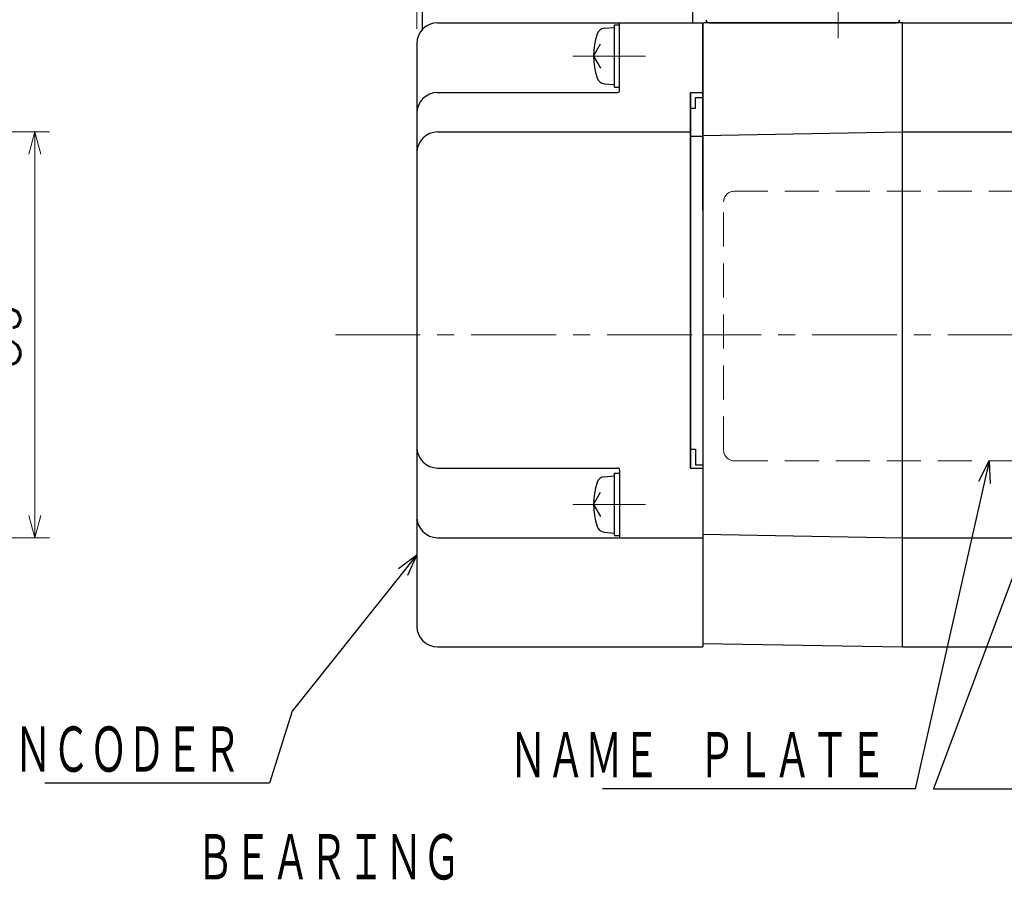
# Model space of a CAD drawing. Header units: millimetres. Extents: x 0 to 594, y 0 to 420.
# Tile 64 of 118: x 224 to 319, y 141 to 224. Entities that reach past the tile are written whole.
import ezdxf

# ---------------------------------------------------------------- set-up
doc = ezdxf.new("R2010")
doc.units = ezdxf.units.MM
doc.header["$LTSCALE"] = 0.257233
doc.linetypes.add('CENTER', pattern=[50.8, 31.75, -6.35, 6.35, -6.35])
doc.linetypes.add('DASHED', pattern=[19.05, 12.7, -6.35])
doc.layers.add('NoLayerName_001', color=7, linetype='Continuous')
doc.layers.add('NoLayerName_005', color=7, linetype='Continuous')
doc.styles.get("Standard").update_dxf_attribs({"font": 'txt', "bigfont": 'extfont2'})
doc.dimstyles.get("Standard").update_dxf_attribs({"dimtxt": 2.5, "dimasz": 2.5, "dimexe": 1, "dimexo": 1, "dimtad": 1, "dimdec": 3, "dimzin": 0, "dimdsep": 46, "dimtxsty": 'Standard', "dimcen": 2.5, "dimadec": 3, "dimazin": 0, "dimtfac": 0.75, "dimtdec": 3, "dimtmove": 0, "dimatfit": 3, "dimfxl": 1, "dimarcsym": 0})

# ---------------------------------------------------------------- blocks, each defined once
blk = doc.blocks.new('_OPEN30')
at = {"color": 0, "linetype": 'ByBlock', "lineweight": -2}
for p, q in [((-1, 0.267949), (0, 0)), ((0, 0), (-1, -0.267949)), ((0, 0), (-1, 0))]:
    blk.add_line(p, q, dxfattribs=at)
blk = doc.blocks.new('*D52')
at = {"layer": 'Defpoints', "color": 0}
for p in [(289.633, 274.916), (289.633, 223.885), (357.133, 223.952)]:
    blk.add_point(p, dxfattribs=at)
at = {"layer": 'NoLayerName_001', "color": 0, "linetype": 'Continuous', "lineweight": 13}
for p, q in [((289.633, 225.299), (289.633, 276.33)), ((357.133, 225.366), (357.133, 276.33)), ((355.012, 274.916), (291.754, 274.916))]:
    blk.add_line(p, q, dxfattribs=at)
at = {"layer": 'NoLayerName_001', "color": 0, "lineweight": 13, "xscale": 2.121340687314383, "yscale": 2.121340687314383, "zscale": 2.121340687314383, "rotation": 180}
blk.add_blockref('_OPEN30', (289.633, 274.916), dxfattribs=at)
at = {"layer": 'NoLayerName_001', "color": 0, "lineweight": 13, "xscale": 2.121340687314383, "yscale": 2.121340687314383, "zscale": 2.121340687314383}
blk.add_blockref('_OPEN30', (357.133, 274.916), dxfattribs=at)
at = {"layer": 'NoLayerName_001', "color": 0, "lineweight": 13, "insert": (323.383, 278.805), "char_height": 4.94979, "attachment_point": 5}
blk.add_mtext('\\W0.8000;ＬＭ', dxfattribs=at)
blk = doc.blocks.new('DIM_0002')
at = {"color": 3, "linetype": 'Continuous', "lineweight": 13, "width": 0.666667}
blk.add_text('ＢＥＡＲＩＮＧ', height=4.9498, dxfattribs=at).set_placement((0, 7.778))
blk = doc.blocks.new('*D58')
at = {"layer": 'Defpoints', "color": 0}
for p in [(214.183, 213.452), (214.183, 174.452), (225.394, 174.452)]:
    blk.add_point(p, dxfattribs=at)
at = {"layer": 'NoLayerName_001', "color": 0, "linetype": 'Continuous', "lineweight": 13}
for p, q in [((215.597, 213.452), (226.808, 213.452)), ((225.394, 211.33), (225.394, 176.573)), ((215.597, 174.452), (226.808, 174.452))]:
    blk.add_line(p, q, dxfattribs=at)
at = {"layer": 'NoLayerName_001', "color": 0, "lineweight": 13, "xscale": 2.121340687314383, "yscale": 2.121340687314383, "zscale": 2.121340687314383}
for p, rotation in [((225.394, 213.452), 90), ((225.394, 174.452), 270)]:
    blk.add_blockref('_OPEN30', p, dxfattribs=dict(at, rotation=rotation))
at = {"layer": 'NoLayerName_001', "color": 0, "lineweight": 13, "insert": (221.505, 193.952), "char_height": 4.94979, "attachment_point": 5, "rotation": 90}
blk.add_mtext('\\W0.8000;39', dxfattribs=at)
blk = doc.blocks.new('*D69')
at = {"layer": 'Defpoints', "color": 0}
for p in [(262.133, 293.661), (262.133, 221.952), (387.133, 200.452)]:
    blk.add_point(p, dxfattribs=at)
at = {"layer": 'NoLayerName_001', "color": 0, "linetype": 'Continuous', "lineweight": 13}
for p, q in [((262.133, 223.366), (262.133, 295.075)), ((387.133, 201.866), (387.133, 295.075)), ((385.012, 293.661), (264.254, 293.661))]:
    blk.add_line(p, q, dxfattribs=at)
at = {"layer": 'NoLayerName_001', "color": 0, "lineweight": 13, "xscale": 2.121340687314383, "yscale": 2.121340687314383, "zscale": 2.121340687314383, "rotation": 180}
blk.add_blockref('_OPEN30', (262.133, 293.661), dxfattribs=at)
at = {"layer": 'NoLayerName_001', "color": 0, "lineweight": 13, "xscale": 2.121340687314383, "yscale": 2.121340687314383, "zscale": 2.121340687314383}
blk.add_blockref('_OPEN30', (387.133, 293.661), dxfattribs=at)
at = {"layer": 'NoLayerName_001', "color": 0, "lineweight": 13, "insert": (324.633, 297.55), "char_height": 4.9498, "attachment_point": 5}
blk.add_mtext('\\W0.8000;Ｌ', dxfattribs=at)
blk = doc.blocks.new('*D70')
at = {"layer": 'Defpoints', "color": 0}
for p in [(262.133, 284.227), (357.133, 223.952), (262.133, 221.952)]:
    blk.add_point(p, dxfattribs=at)
at = {"layer": 'NoLayerName_001', "color": 0, "linetype": 'Continuous', "lineweight": 13}
for p, q in [((262.133, 223.366), (262.133, 285.641)), ((357.133, 225.366), (357.133, 285.641)), ((355.012, 284.227), (264.254, 284.227))]:
    blk.add_line(p, q, dxfattribs=at)
at = {"layer": 'NoLayerName_001', "color": 0, "lineweight": 13, "xscale": 2.121340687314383, "yscale": 2.121340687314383, "zscale": 2.121340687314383, "rotation": 180}
blk.add_blockref('_OPEN30', (262.133, 284.227), dxfattribs=at)
at = {"layer": 'NoLayerName_001', "color": 0, "lineweight": 13, "xscale": 2.121340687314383, "yscale": 2.121340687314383, "zscale": 2.121340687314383}
blk.add_blockref('_OPEN30', (357.133, 284.227), dxfattribs=at)
at = {"layer": 'NoLayerName_001', "color": 0, "lineweight": 13, "insert": (309.633, 288.116), "char_height": 4.94979, "attachment_point": 5}
blk.add_mtext('\\W0.8000;ＬＬ', dxfattribs=at)

msp = doc.modelspace()

# ---------------------------------------------------------------- linework, layer by layer
at = {"layer": 'NoLayerName_001', "color": 2, "linetype": 'CENTER', "lineweight": 13}
for p, q in [((302.6329, 239.427), (302.6329, 222.4753)), ((284.1329, 220.7518), (277.1329, 220.7518)), ((254.2974, 193.9516), (291.1494, 193.9516)), ((321.3688, 193.9516), (289.6329, 193.9516)), ((284.1329, 177.6518), (277.1329, 177.6518))]:
    msp.add_line(p, q, dxfattribs=at)
at = {"layer": 'NoLayerName_001', "color": 7, "linetype": 'Continuous', "lineweight": 25}
for p, q in [((262.6329, 234.4516), (262.6329, 223.3658)), ((288.6329, 234.4516), (288.6329, 223.9516)), ((264.1329, 223.9516), (289.6329, 223.9516)), ((280.151, 223.4159), (281.1329, 223.5018)), ((281.1329, 217.7518), (281.1329, 223.7518)), ((281.1329, 223.7518), (281.6329, 223.7518)), ((281.6329, 217.4516), (281.6329, 223.9516)), ((289.6329, 206.7516), (289.6329, 223.9516)), ((289.6329, 223.9516), (289.6329, 163.9516)), ((308.8329, 223.9516), (289.8829, 223.9516)), ((290.2243, 223.9513), (308.2651, 223.9513)), ((290.6329, 223.9516), (307.8329, 223.9516)), ((308.8329, 163.9516), (308.8329, 223.9516)), ((308.8329, 223.9516), (345.3329, 223.9516)), ((262.1329, 221.9516), (262.1329, 165.9516)), ((279.1329, 220.7518), (279.8043, 221.9147)), ((279.1329, 220.7518), (279.8043, 219.5889)), ((280.151, 218.0877), (281.1329, 218.0018)), ((264.1329, 217.2516), (281.4329, 217.2516)), ((281.1329, 217.7518), (281.6329, 217.7518)), ((288.4329, 217.2516), (289.6329, 217.2516)), ((288.4329, 181.1516), (288.4329, 217.2516)), ((288.4329, 217.2516), (289.6329, 217.2516)), ((288.4329, 217.2516), (288.4329, 181.1516)), ((288.9329, 216.7516), (289.6329, 216.7516)), ((288.9329, 215.738), (288.9329, 216.7516)), ((288.4329, 215.738), (288.9329, 215.738)), ((264.1329, 213.4516), (288.4329, 213.4516)), ((288.4329, 213.0516), (289.6329, 213.0516)), ((289.6329, 213.1164), (308.8329, 213.4516)), ((308.8329, 213.4516), (351.1329, 213.4516)), ((288.4329, 182.9516), (288.9329, 182.9516)), ((288.9329, 182.9516), (288.9329, 181.4516)), ((264.1329, 181.1516), (281.4329, 181.1516)), ((281.6329, 180.9516), (281.6329, 174.4516)), ((288.4329, 181.1516), (289.6329, 181.1516)), ((288.4329, 181.1516), (289.6329, 181.1516)), ((288.9329, 181.4516), (289.6329, 181.4516)), ((280.151, 180.3159), (281.1329, 180.4018)), ((281.1329, 174.6518), (281.1329, 180.6518)), ((281.1329, 180.6518), (281.6329, 180.6518)), ((279.1329, 177.6518), (279.8043, 178.8147)), ((279.1329, 177.6518), (279.8043, 176.4889)), ((264.1329, 174.4516), (289.6329, 174.4516)), ((280.151, 174.9877), (281.1329, 174.9018)), ((281.1329, 174.6518), (281.6329, 174.6518)), ((289.6329, 174.7867), (308.8329, 174.4516)), ((308.8329, 174.4516), (351.1329, 174.4516)), ((264.1329, 163.9516), (289.6329, 163.9516)), ((289.6359, 164.2867), (308.8329, 163.9516)), ((308.8329, 163.9516), (357.1329, 163.9516))]:
    msp.add_line(p, q, dxfattribs=at)
at = {"layer": 'NoLayerName_001', "color": 2, "linetype": 'DASHED', "lineweight": 13}
for p, q in [((292.6329, 207.7516), (341.7329, 207.7516)), ((291.6329, 182.8516), (291.6329, 206.7516)), ((292.6329, 181.8516), (341.7329, 181.8516))]:
    msp.add_line(p, q, dxfattribs=at)
at = {"layer": 'NoLayerName_001', "color": 7, "linetype": 'Continuous', "lineweight": 25}
for centre, radius, start, end in [((264.1329, 221.9516), 2, 90, 180), ((290.2243, 224.2513), 0.3, 181.308392, 270), ((308.2651, 224.2513), 0.3, 270, 359), ((286.1329, 220.7518), 7, 162.473222, 197.526778), ((280.2208, 222.6189), 0.8, 95, 162.473222), ((280.2208, 218.8847), 0.8, 197.526778, 265), ((264.1329, 215.2516), 2, 90, 180), ((281.4329, 217.4516), 0.2, 270, 0), ((264.1329, 211.4516), 2, 90, 180), ((264.1329, 183.1516), 2, 180, 270), ((281.4329, 180.9516), 0.2, 0, 90), ((280.2208, 179.5189), 0.8, 95, 162.473222), ((286.1329, 177.6518), 7, 162.473222, 197.526778), ((264.1329, 176.4516), 2, 180, 270), ((280.2208, 175.7847), 0.8, 197.526778, 265), ((264.1329, 165.9516), 2, 180, 270)]:
    msp.add_arc(centre, radius, start, end, dxfattribs=at)
at = {"layer": 'NoLayerName_001', "color": 4, "linetype": 'Continuous', "lineweight": 25}
msp.add_arc((289.8829, 223.4516), 0.5, 90, 120, dxfattribs=at)
at = {"layer": 'NoLayerName_001', "color": 2, "linetype": 'DASHED', "lineweight": 13}
for centre, start, end in [((292.6329, 206.7516), 90, 180), ((292.6329, 182.8516), 180, 270)]:
    msp.add_arc(centre, 1, start, end, dxfattribs=at)
at = {"layer": 'NoLayerName_005', "color": 7, "linetype": 'Continuous', "lineweight": 25}
msp.add_line((289.6329, 205.9367), (289.6329, 223.9062), dxfattribs=at)

# ---------------------------------------------------------------- block references
at = {"layer": 'NoLayerName_001', "color": 3, "linetype": 'Continuous', "lineweight": 13}
msp.add_blockref('DIM_0002', (240.9112, 133.351), dxfattribs=at)

# ---------------------------------------------------------------- texts
at = {"layer": 'NoLayerName_001', "color": 3, "linetype": 'Continuous', "lineweight": 13, "char_height": 4.949795, "attachment_point": 9, "line_spacing_factor": 0.771429}
for s, insert in [('\\A1;\\W0.6667;ＥＮＣＯＤＥＲ', (245.2034, 151.478)), ('\\A1;\\W0.6667;ＮＡＭＥ\u3000ＰＬＡＴＥ', (307.3164, 150.9446))]:
    msp.add_mtext(s, dxfattribs=dict(at, insert=insert))

# ---------------------------------------------------------------- dimensions: what is measured, and where the dimension line sits
at = {"layer": 'NoLayerName_001', "color": 3, "linetype": 'Continuous', "lineweight": 13}
for base, p1, p2, angle, text, picture, middle in [((262.1329, 293.6608), (387.1329, 200.4516), (262.1329, 221.9516), 180, '\\W0.8000;Ｌ', '*D69', (324.6329, 293.6608)), ((262.1329, 284.2272), (357.1329, 223.9516), (262.1329, 221.9516), 180, '\\W0.8000;ＬＬ', '*D70', (309.6329, 284.2272)), ((289.6329, 274.916), (357.1329, 223.9516), (289.6329, 223.8846), 180, '\\W0.8000;ＬＭ', '*D52', (323.3829, 274.916)), ((225.3941, 174.4516), (214.1831, 213.4516), (214.1831, 174.4516), 270, '\\W0.8000;<>', '*D58', (225.3941, 193.9516))]:
    dim = msp.add_linear_dim(base=base, p1=p1, p2=p2, angle=angle, text=text, dimstyle='Standard', override={"dimtxt": 4.949795, "dimasz": 2.121341, "dimexe": 1.414227, "dimexo": 1.414227, "dimgap": 1.414227, "dimzin": 8, "dimblk": 'OPEN30', "dimclrd": 0, "dimclre": 0, "dimclrt": 0, "dimtp": 0, "dimtm": 0, "dimlwd": 13, "dimlwe": 13}, dxfattribs=at)
    dim.commit()
    dim.dimension.update_dxf_attribs({"geometry": picture, "text_midpoint": middle, "dimtype": 160})

# ---------------------------------------------------------------- leaders
at = {"layer": 'NoLayerName_001', "color": 3, "linetype": 'Continuous', "lineweight": 13, "annotation_type": 0, "has_hookline": 1}
for points, hookline_direction, text_width in [([(326.8329, 190.5516), (311.8149, 150.3196), (313.9362, 150.3196)], 0, 30.1717), ([(317.1829, 181.8516), (310.0627, 150.3196), (307.9414, 150.3196)], 1, 27.3431), ([(262.1329, 172.8154), (250.1494, 157.794), (247.9497, 150.853), (245.8284, 150.853)], 1, 18.8573)]:
    msp.add_leader(points, dimstyle='Standard', override={"dimtxt": 4.949795, "dimasz": 2.121341, "dimldrblk": 'OPEN30'}, dxfattribs=dict(at, hookline_direction=hookline_direction, text_width=text_width))

doc.saveas('drawing.dxf')
